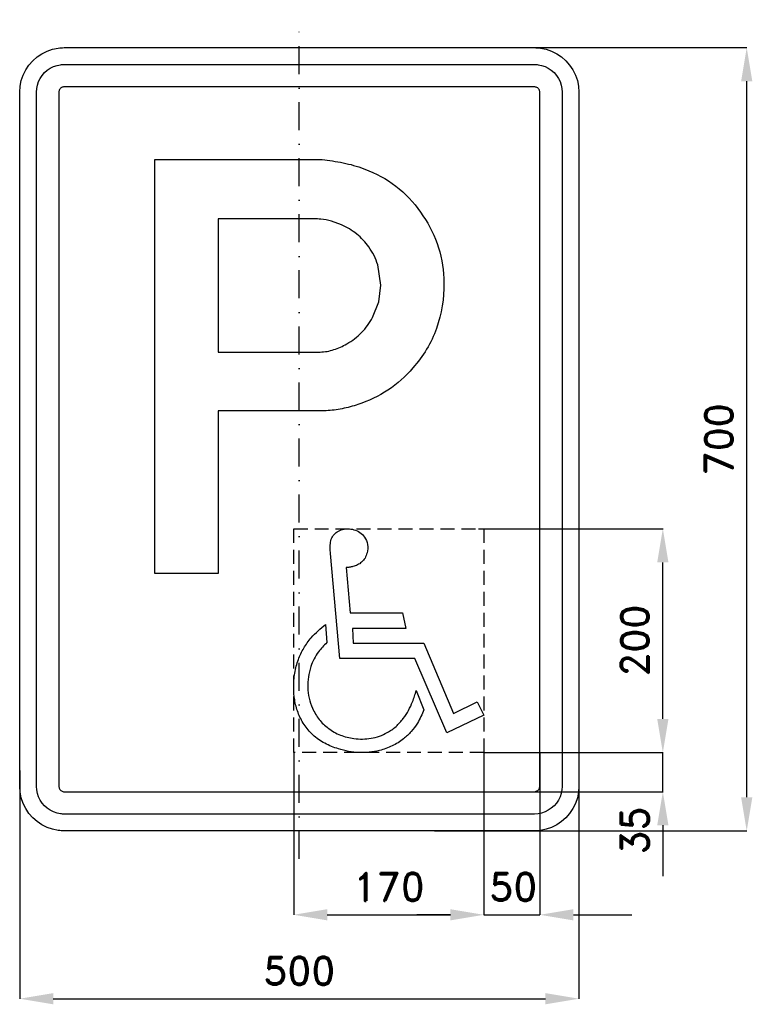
# Model space of a CAD drawing. Header units: millimetres. Extents: x -250 to 405, y -505 to 375.
import ezdxf

# ---------------------------------------------------------------- set-up
doc = ezdxf.new("R2010")
doc.units = ezdxf.units.MM
doc.header["$LTSCALE"] = 5
doc.linetypes.add('ČERCHOVANÁX2', pattern=[2, 1, -0.5, 0, -0.5])
doc.linetypes.add('ČÁRKOVANÁX2', pattern=[1.5, 1, -0.5])
doc.layers.add('Kóty', color=2, linetype='Continuous')
doc.layers.add('Značka', color=7, linetype='Continuous')
doc.styles.get("Standard").update_dxf_attribs({"font": 'romand.shx', "height": 25})
doc.dimstyles.get("Standard").update_dxf_attribs({"dimtxt": 25, "dimasz": 30, "dimexe": 0.18, "dimexo": 0.0625, "dimgap": 12.5, "dimtad": 1, "dimdec": 0, "dimzin": 0, "dimdsep": 46, "dimtxsty": 'Standard', "dimcen": 0.09, "dimadec": 0, "dimazin": 0, "dimtfac": 1, "dimtdec": 0, "dimtofl": 0, "dimtmove": 0, "dimatfit": 3, "dimfxl": 1, "dimtolj": 1, "dimtzin": 0, "dimarcsym": 0})

# ---------------------------------------------------------------- blocks, each defined once
blk = doc.blocks.new('*D0')
at = {"layer": 'Defpoints', "color": 0, "transparency": 16777216}
for p in [(160, -80), (325, -80), (165.035, -280)]:
    blk.add_point(p, dxfattribs=at)
at = {"layer": 'Kóty', "color": 0, "lineweight": -2, "transparency": 16777216}
for p, q in [((160.0625, -80), (325.18, -80)), ((325, -250), (325, -110)), ((165.0975, -280), (325.18, -280))]:
    blk.add_line(p, q, dxfattribs=at)
at = {"layer": 'Kóty', "color": 0, "transparency": 16777216}
for points in [[(320, -110), (330, -110), (325, -80)], [(320, -250), (330, -250), (325, -280)]]:
    blk.add_solid(points, dxfattribs=at)
at = {"layer": 'Kóty', "color": 0, "transparency": 16777216, "insert": (300, -180), "char_height": 25, "attachment_point": 5, "rotation": 90}
blk.add_mtext('\\A1;200', dxfattribs=at)
blk = doc.blocks.new('*D1')
at = {"layer": 'Defpoints', "color": 0, "transparency": 16777216}
for p in [(-250, -295.83), (250, -310), (250, -500)]:
    blk.add_point(p, dxfattribs=at)
at = {"layer": 'Kóty', "color": 0, "lineweight": -2, "transparency": 16777216}
for p, q in [((-250, -295.89), (-250, -500.18)), ((250, -310.06), (250, -500.18)), ((-220, -500), (220, -500))]:
    blk.add_line(p, q, dxfattribs=at)
at = {"layer": 'Kóty', "color": 0, "transparency": 16777216}
for points in [[(-220, -495), (-220, -505), (-250, -500)], [(220, -495), (220, -505), (250, -500)]]:
    blk.add_solid(points, dxfattribs=at)
at = {"layer": 'Kóty', "color": 0, "transparency": 16777216, "insert": (0, -475), "char_height": 25, "attachment_point": 5}
blk.add_mtext('\\A1;500', dxfattribs=at)
blk = doc.blocks.new('*D2')
at = {"layer": 'Defpoints', "color": 0, "transparency": 16777216}
for p in [(137.89, 350), (400, 350), (120.75, -350)]:
    blk.add_point(p, dxfattribs=at)
at = {"layer": 'Kóty', "color": 0, "lineweight": -2, "transparency": 16777216}
for p, q in [((137.95, 350), (400.18, 350)), ((400, -320), (400, 320)), ((120.81, -350), (400.18, -350))]:
    blk.add_line(p, q, dxfattribs=at)
at = {"layer": 'Kóty', "color": 0, "transparency": 16777216}
for points in [[(395, 320), (405, 320), (400, 350)], [(395, -320), (405, -320), (400, -350)]]:
    blk.add_solid(points, dxfattribs=at)
at = {"layer": 'Kóty', "color": 0, "transparency": 16777216, "insert": (375, 0), "char_height": 25, "attachment_point": 5, "rotation": 90}
blk.add_mtext('\\A1;700', dxfattribs=at)
blk = doc.blocks.new('*D3')
at = {"layer": 'Defpoints', "color": 0, "transparency": 16777216}
for p in [(-5.024, -280), (165.035, -280), (165.035, -425)]:
    blk.add_point(p, dxfattribs=at)
at = {"layer": 'Kóty', "color": 0, "lineweight": -2, "transparency": 16777216}
for p, q in [((-5.024, -280.0625), (-5.024, -425.18)), ((165.035, -280.0625), (165.035, -425.18)), ((24.976, -425), (135.035, -425))]:
    blk.add_line(p, q, dxfattribs=at)
at = {"layer": 'Kóty', "color": 0, "transparency": 16777216}
for points in [[(24.976, -420), (24.976, -430), (-5.024, -425)], [(135.035, -420), (135.035, -430), (165.035, -425)]]:
    blk.add_solid(points, dxfattribs=at)
at = {"layer": 'Kóty', "color": 0, "transparency": 16777216, "insert": (80.0055, -400), "char_height": 25, "attachment_point": 5}
blk.add_mtext('\\A1;170', dxfattribs=at)

msp = doc.modelspace()

# ---------------------------------------------------------------- linework, layer by layer
at = {"layer": 'Kóty'}
for p, q in [((325, -250), (325, -220)), ((165.035, -280.0625), (165.035, -425.18)), ((215, -280.0625), (215, -425.18)), ((138.8188, -315), (325.18, -315)), ((325, -345), (325, -390.574)), ((135.035, -425), (105.035, -425)), ((245, -425), (297.3064, -425))]:
    msp.add_line(p, q, dxfattribs=at)
for points in [[(325, -315), (325, -280)], [(165.035, -425), (215, -425)]]:
    msp.add_lwpolyline(points, dxfattribs=at)
for points in [[(320, -250), (330, -250), (325, -280)], [(320, -345), (330, -345), (325, -315)], [(135.035, -420), (135.035, -430), (165.035, -425)], [(245, -420), (245, -430), (215, -425)]]:
    msp.add_solid(points, dxfattribs=at)
at = {"layer": 'Značka', "color": 6, "linetype": 'ČERCHOVANÁX2', "ltscale": 5}
msp.add_lwpolyline([(0, -375), (0, 375)], dxfattribs=at)
at = {"layer": 'Značka', "color": 5}
for points in [[(-210, -350), (-210.2, -349.9995), (-210.3, -349.9988, -0.0321716), (-215.5, -349.637), (-220.6, -348.5823), (-225.5, -346.9227), (-230.1, -344.5885), (-234.4, -341.714), (-238.3, -338.2843), (-241.7, -334.4026), (-244.6, -330.0906), (-246.9, -325.4605), (-248.6, -320.5549), (-249.7, -315.4767), (-250, -310.314), (-250, -310.157), (-250, -310), (-250, 310), (-250, 310.157), (-250, 310.314), (-249.6, 315.479), (-248.6, 320.555), (-246.9, 325.464), (-244.6, 330.091), (-241.7, 334.402), (-238.3, 338.284), (-234.4, 341.717), (-230.1, 344.589), (-225.5, 346.906), (-220.6, 348.582), (-215.5, 349.654, -0.0367311), (-210.3, 349.999), (-210.2, 350), (-210, 350), (210, 350), (210.2, 350), (210.3, 349.999, -0.0321716), (215.5, 349.637), (220.6, 348.582), (225.5, 346.923), (230.1, 344.589), (234.4, 341.714), (238.3, 338.284), (241.7, 334.403), (244.6, 330.091), (246.9, 325.46), (248.6, 320.555), (249.7, 315.477), (250, 310.314), (250, 310.157), (250, 310), (250, -310), (250, -310.157), (250, -310.314), (249.6, -315.4791), (248.6, -320.5549), (246.9, -325.4636), (244.6, -330.0906), (241.7, -334.4017), (238.3, -338.2843), (234.4, -341.7172), (230.1, -344.5885), (225.5, -346.9061), (220.6, -348.5823), (215.5, -349.6542, -0.0367341), (210.3, -349.9988), (210.2, -349.9996), (210, -350), (-210, -350)], [(-210, -335), (-210.1, -334.9997), (-210.2, -334.9992, -0.0321601), (-213.4, -334.7731), (-216.6, -334.1139), (-219.7, -333.0767), (-222.6, -331.6178), (-225.3, -329.8212), (-227.7, -327.6777), (-229.8, -325.2516), (-231.6, -322.5566), (-233.1, -319.6628), (-234.1, -316.5968), (-234.8, -313.423), (-235, -310.196), (-235, -310.098), (-235, -310), (-235, 310), (-235, 310.098), (-235, 310.196), (-234.8, 313.424), (-234.1, 316.597), (-233.1, 319.665), (-231.6, 322.557), (-229.8, 325.251), (-227.7, 327.678), (-225.3, 329.823), (-222.6, 331.618), (-219.7, 333.066), (-216.6, 334.114), (-213.4, 334.784, -0.0367287), (-210.2, 334.999), (-210.1, 335), (-210, 335), (210, 335), (210.1, 335), (210.2, 334.999, -0.0321789), (213.4, 334.773), (216.6, 334.114), (219.7, 333.077), (222.6, 331.618), (225.3, 329.821), (227.7, 327.678), (229.8, 325.252), (231.6, 322.557), (233.1, 319.663), (234.1, 316.597), (234.8, 313.423), (235, 310.196), (235, 310.098), (235, 310), (235, -310), (235, -310.098), (235, -310.196), (234.8, -313.424), (234.1, -316.5968), (233.1, -319.6648), (231.6, -322.5566), (229.8, -325.2511), (227.7, -327.6777), (225.3, -329.8233), (222.6, -331.6178), (219.7, -333.0663), (216.6, -334.1139), (213.4, -334.7839), (210.2, -334.9992), (210.1, -334.9997), (210, -335), (-210, -335)], [(-129.2, -119.961), (-129.2, 250.039), (20.5, 250.039), (22.7, 249.754), (24.9, 249.46, -0.0253522), (43.9, 246.011, -0.042933), (62.2, 240.018, -0.0795852), (89.4, 223.722, -0.076468), (110.5, 199.742, -0.0768591), (124.5, 171.213, -0.0757333), (129.2, 139.771, -0.0940344), (122.6, 99.087, -0.0983727), (101.5, 63.844, -0.0732822), (79.2, 43.988, -0.067707), (52.4, 31.122, -0.0342059), (38.4, 27.282, -0.0378679), (24.1, 25.495), (21.7, 25.383), (19.3, 25.302), (-72.5, 25.302), (-72.5, -119.961), (-129.2, -119.961)], [(-72.5, 196.89), (-72.5, 77.873), (15.1, 77.873), (16.8, 77.875), (18.6, 77.911, 0.0671332), (30.9, 80.101, 0.0577061), (42.4, 85.311, 0.0717257), (55.7, 95.396, 0.0745311), (65.5, 108.783), (71.1, 122.785), (72.8, 137.844), (70.1, 155.791, 0.0837356), (62.1, 171.915, 0.0733358), (51.3, 183.454, 0.0660673), (37.8, 191.648), (28.7, 195.041, 0.0492476), (19.2, 196.697), (17.7, 196.805), (16.3, 196.89), (-72.5, 196.89)], [(36.155, -195.814), (27.827, -102.226, -0.00252304), (27.707, -99.722, -0.00735482), (27.637, -97.18, -0.0426036), (27.944, -91.892, -0.100628), (29.644, -87.062, -0.105254), (32.885, -83.411, -0.0794599), (37.348, -81.067, -0.0863054), (43.07, -79.998, -0.0793211), (48.823, -80.85, -0.080086), (54.19, -83.298, -0.0987465), (58.318, -87.388, -0.120874), (60.974, -94.125, -0.103241), (60.515, -101.521, -0.0742241), (58.735, -106.12, -0.0847018), (55.686, -109.849, -0.07154), (52.069, -112.282, -0.0549559), (47.928, -113.755, -0.0267718), (44.887, -114.354, -0.00900951), (41.824, -114.732), (45.486, -155.259), (92.253, -155.259), (95.156, -169.094), (47.44, -169.094), (48.145, -182.196), (111.188, -182.196), (137.854, -245.049), (158.958, -234.795), (165.035, -246.568), (131.886, -262.492), (103.402, -195.814), (36.155, -195.814)], [(104.488, -224.541), (111.432, -241.821, -0.00805521), (108.703, -247.837, -0.0242775), (105.6, -253.649, -0.0455156), (100.013, -261.219, -0.0460724), (93.121, -267.6733, -0.0572263), (82.979, -274.0653, -0.0534912), (71.664, -278.09, -0.075448), (53.315, -280.001, -0.0671187), (35.015, -276.6794, -0.0523606), (22.737, -271.7441, -0.066908), (12.093, -264.1468, -0.0639545), (4.247, -254.969, -0.0589762), (-1.172, -244.127, -0.0513774), (-4.154, -233.002, -0.0419271), (-5.024, -221.503, -0.0435274), (-4.068, -208.996, -0.0497108), (-0.819, -196.899, -0.047741), (4.013, -186.585, -0.0492759), (10.71, -177.422, -0.029704), (16.851, -171.183, -0.00983921), (23.487, -165.432), (24.626, -181.681, 0.00826509), (20.734, -185.718, 0.025074), (17.139, -189.982, 0.0427097), (13.213, -196.271, 0.0389732), (10.33, -203.193, 0.0916031), (7.521, -221.996, 0.103683), (11.93, -240.411, 0.0686751), (17.729, -250.355, 0.0682272), (25.928, -258.3145, 0.0709918), (36.68, -264.3559, 0.0632911), (48.796, -267.3749, 0.076902), (64.207, -267.2575, 0.091287), (78.527, -262.1936, 0.0595036), (86.445, -256.6785, 0.0509155), (92.986, -249.552, 0.0399593), (97.663, -242.363, 0.0350373), (101.205, -234.578, 0.0152342), (102.948, -229.594, 0.00506984), (104.488, -224.541)]]:
    msp.add_lwpolyline(points, format="xyb", dxfattribs=at)
msp.add_lwpolyline([(-210, -315), (210, -315), (210, -315), (210, -315), (210.7, -314.955), (211.3, -314.823), (211.9, -314.615), (212.5, -314.324), (213.1, -313.964), (213.5, -313.536), (214, -313.05), (214.3, -312.511), (214.6, -311.933), (214.8, -311.319), (215, -310.685), (215, -310.039), (215, -310.02), (215, -310), (215, 310), (215, 310.02), (215, 310.039), (215, 310.685), (214.8, 311.319), (214.6, 311.933), (214.3, 312.511), (214, 313.05), (213.5, 313.536), (213.1, 313.965), (212.5, 314.324), (211.9, 314.613), (211.3, 314.823), (210.7, 314.957), (210, 315), (210, 315), (210, 315), (-210, 315), (-210, 315), (-210, 315), (-210.7, 314.955), (-211.3, 314.823), (-211.9, 314.615), (-212.5, 314.324), (-213.1, 313.964), (-213.5, 313.536), (-214, 313.05), (-214.3, 312.511), (-214.6, 311.933), (-214.8, 311.319), (-215, 310.685), (-215, 310.039), (-215, 310.02), (-215, 310), (-215, -310), (-215, -310.02), (-215, -310.039), (-215, -310.685), (-214.8, -311.319), (-214.6, -311.933), (-214.3, -312.511), (-214, -313.05), (-213.5, -313.536), (-213.1, -313.965), (-212.5, -314.324), (-211.9, -314.613), (-211.3, -314.823), (-210.7, -314.957), (-210, -315), (-210, -315), (-210, -315)], dxfattribs=at)
at = {"layer": 'Značka', "color": 6, "linetype": 'ČÁRKOVANÁX2', "ltscale": 2.5}
msp.add_lwpolyline([(-5.024, -280), (-5.024, -80), (165.035, -80), (165.035, -280), (-5.024, -280)], dxfattribs=at)

# ---------------------------------------------------------------- texts
at = {"layer": 'Kóty', "insert": (300, -349.5452), "char_height": 25, "attachment_point": 5, "rotation": 90}
msp.add_mtext('\\A1;35', dxfattribs=at)
at = {"layer": 'Kóty', "insert": (191.3084, -400), "char_height": 25, "attachment_point": 5}
msp.add_mtext('\\A1;50', dxfattribs=at)

# ---------------------------------------------------------------- dimensions: what is measured, and where the dimension line sits
at = {"layer": 'Kóty'}
for base, p1, p2, picture, middle in [((400, 350), (120.7468, -350), (137.8875, 350), '*D2', (375, 0)), ((325, -80), (165.035, -280), (160, -80), '*D0', (300, -180))]:
    dim = msp.add_linear_dim(base=base, p1=p1, p2=p2, angle=90, dimstyle='Standard', dxfattribs=at)
    dim.commit()
    dim.dimension.update_dxf_attribs({"geometry": picture, "text_midpoint": middle})
for base, p1, p2, picture, middle in [((165.035, -425), (-5.024, -280), (165.035, -280), '*D3', (80.0055, -400)), ((250, -500), (-250, -295.8318), (250, -310), '*D1', (0, -475))]:
    dim = msp.add_linear_dim(base=base, p1=p1, p2=p2, dimstyle='Standard', dxfattribs=at)
    dim.commit()
    dim.dimension.update_dxf_attribs({"geometry": picture, "text_midpoint": middle})

doc.saveas('drawing.dxf')
